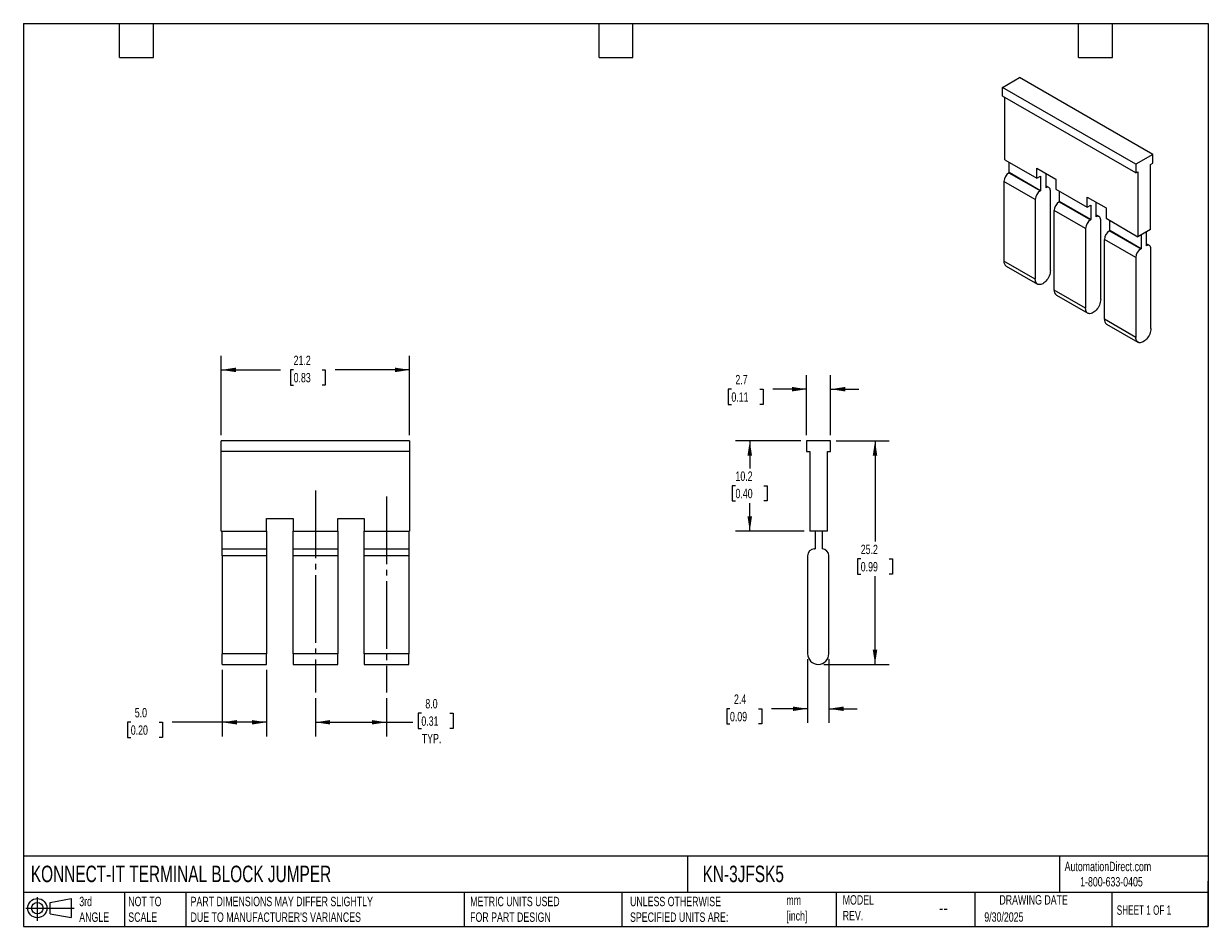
# Model space of a CAD drawing. Header units: millimetres. Extents: x 3 to 137, y 3 to 105.
import ezdxf

# ---------------------------------------------------------------- set-up
doc = ezdxf.new("R2010")
doc.units = ezdxf.units.MM
doc.header["$LTSCALE"] = 0.5
doc.linetypes.add('SLD-Center', pattern=[19.05, 15.24, -1.27, 1.27, -1.27])
doc.linetypes.add('SLD-Solid', pattern=[0])
doc.layers.add('CENTER', color=40, linetype='SLD-Center')
doc.layers.add('SLD-DEFPOINTS', color=7, linetype='Continuous')
doc.layers.add('DIMENSIONS', color=140, linetype='SLD-Solid', lineweight=25)
doc.layers.add('TEXT', color=140, linetype='SLD-Solid', lineweight=25)
doc.styles.add('SLDTEXTSTYLE0', font='TXT', dxfattribs={"width": 0.7})
doc.styles.add('SLDTEXTSTYLE1', font='TXT', dxfattribs={"width": 0.65})
doc.dimstyles.new('SLDDIMSTYLE0', dxfattribs={"dimtxt": 1.079004, "dimasz": 1.651, "dimexe": 0, "dimexo": 0.0625, "dimgap": 0.269751, "dimtad": 0, "dimtih": 1, "dimtoh": 1, "dimdec": 1, "dimrnd": 1e-09, "dimzin": 12, "dimdsep": 46, "dimtxsty": 'SLDTEXTSTYLE0', "dimsah": 1, "dimcen": 0.09, "dimadec": 0, "dimazin": 3, "dimtfac": 1, "dimtdec": 1, "dimtofl": 0, "dimtmove": 0, "dimatfit": 3, "dimfxl": 0, "dimfrac": 2, "dimtolj": 1, "dimtzin": 12, "dimarcsym": 0})
doc.dimstyles.new('SLDDIMSTYLE1', dxfattribs={"dimtxt": 1.079004, "dimasz": 1.651, "dimexe": 0, "dimexo": 0.0625, "dimgap": 0.269751, "dimtad": 0, "dimtih": 1, "dimtoh": 1, "dimdec": 1, "dimrnd": 1e-09, "dimzin": 4, "dimdsep": 46, "dimtxsty": 'SLDTEXTSTYLE0', "dimsah": 1, "dimcen": 0.09, "dimadec": 0, "dimazin": 1, "dimtfac": 1, "dimtdec": 1, "dimtofl": 0, "dimtmove": 0, "dimatfit": 3, "dimfxl": 0, "dimfrac": 2, "dimtolj": 1, "dimtzin": 12, "dimarcsym": 0})
doc.dimstyles.new('SLDDIMSTYLE2', dxfattribs={"dimtxt": 1.079004, "dimasz": 1.651, "dimexe": 0, "dimexo": 0.0625, "dimgap": 0.269751, "dimtad": 0, "dimtih": 1, "dimtoh": 1, "dimdec": 1, "dimrnd": 1e-09, "dimzin": 12, "dimdsep": 46, "dimtxsty": 'SLDTEXTSTYLE0', "dimsah": 1, "dimcen": 0.09, "dimadec": 0, "dimazin": 3, "dimtfac": 1, "dimtdec": 1, "dimtmove": 0, "dimatfit": 0, "dimfxl": 0, "dimfrac": 2, "dimtolj": 1, "dimtzin": 12, "dimarcsym": 0})

# ---------------------------------------------------------------- blocks, each defined once
blk = doc.blocks.new('Block11')
at = {"color": 7, "linetype": 'SLD-Solid', "lineweight": 18}
for p, q in [((0, 1.44), (5.44, 1.44)), ((1.29, 2.66), (1.29, 0)), ((2.74, 2.08), (5.09, 2.52)), ((2.74, 0.8), (2.74, 2.08)), ((5.09, 2.52), (5.09, 0.37)), ((2.74, 0.8), (5.09, 0.37))]:
    blk.add_line(p, q, dxfattribs=at)
for radius in [1.08, 0.643]:
    blk.add_circle((1.29, 1.44), radius, dxfattribs=at)
blk = doc.blocks.new('Block12')
at = {"layer": 'SLD-DEFPOINTS'}
blk.add_blockref('Block11', (0, 0), dxfattribs=at)
blk = doc.blocks.new('_D')
at = {"layer": 'DIMENSIONS'}
for p, q in [((25.42, 58.45), (25.42, 67.39)), ((46.62, 58.45), (46.62, 67.39)), ((25.42, 65.81), (32.1, 65.81)), ((33.56, 65.81), (33.2, 65.81)), ((33.2, 65.81), (33.2, 64.09)), ((36.77, 65.81), (37.13, 65.81)), ((37.13, 65.81), (37.13, 64.09)), ((46.62, 65.81), (38.23, 65.81)), ((33.2, 64.09), (33.56, 64.09)), ((37.13, 64.09), (36.77, 64.09))]:
    blk.add_line(p, q, dxfattribs=at)
for points in [[(25.42, 65.81), (27.07, 65.55), (27.07, 66.06)], [(46.62, 65.81), (44.97, 66.06), (44.97, 65.55)]]:
    blk.add_solid(points, dxfattribs=at)
at = {"layer": 'DIMENSIONS', "char_height": 1.058, "attachment_point": 1, "style": 'SLDTEXTSTYLE0'}
for s, insert in [('21.2', (33.56, 67.41)), ('0.83', (33.56, 65.46))]:
    blk.add_mtext(s, dxfattribs=dict(at, insert=insert))
blk = doc.blocks.new('_D_1')
at = {"layer": 'DIMENSIONS'}
for p, q in [((25.52, 32.03), (25.52, 24.55)), ((30.52, 32.03), (30.52, 24.55)), ((15.23, 26.14), (14.87, 26.14)), ((14.87, 26.14), (14.87, 24.43)), ((18.44, 26.14), (18.8, 26.14)), ((18.8, 26.14), (18.8, 24.43)), ((25.52, 26.14), (19.9, 26.14)), ((30.52, 26.14), (25.52, 26.14)), ((14.87, 24.43), (15.23, 24.43)), ((18.8, 24.43), (18.44, 24.43))]:
    blk.add_line(p, q, dxfattribs=at)
for points in [[(25.52, 26.14), (27.17, 25.89), (27.17, 26.39)], [(30.52, 26.14), (28.87, 26.39), (28.87, 25.89)]]:
    blk.add_solid(points, dxfattribs=at)
at = {"layer": 'DIMENSIONS', "char_height": 1.058, "attachment_point": 1, "style": 'SLDTEXTSTYLE0'}
for s, insert in [('5.0', (15.68, 27.75)), ('0.20', (15.23, 25.79))]:
    blk.add_mtext(s, dxfattribs=dict(at, insert=insert))
blk = doc.blocks.new('_D_2')
at = {"layer": 'DIMENSIONS'}
for p, q in [((36.02, 28.85), (36.02, 24.55)), ((44.02, 28.85), (44.02, 24.55)), ((47.94, 27.15), (47.58, 27.15)), ((47.58, 27.15), (47.58, 25.43)), ((51.15, 27.15), (51.51, 27.15)), ((51.51, 27.15), (51.51, 25.43)), ((36.02, 26.14), (44.02, 26.14)), ((44.02, 26.14), (46.97, 26.14)), ((47.58, 25.43), (47.94, 25.43)), ((51.51, 25.43), (51.15, 25.43))]:
    blk.add_line(p, q, dxfattribs=at)
for points in [[(36.02, 26.14), (37.67, 25.89), (37.67, 26.39)], [(44.02, 26.14), (42.37, 26.39), (42.37, 25.89)]]:
    blk.add_solid(points, dxfattribs=at)
at = {"layer": 'DIMENSIONS', "char_height": 1.058, "attachment_point": 1, "style": 'SLDTEXTSTYLE0'}
for s, insert in [('8.0', (48.39, 28.76)), ('0.31', (47.94, 26.8)), ('TYP.', (47.99, 24.84))]:
    blk.add_mtext(s, dxfattribs=dict(at, insert=insert))
blk = doc.blocks.new('_D_3')
at = {"layer": 'DIMENSIONS'}
for p, q in [((94.64, 57.81), (100.6, 57.81)), ((99.01, 57.81), (99.01, 46.48)), ((97.4, 44.53), (97.04, 44.53)), ((97.04, 44.53), (97.04, 42.81)), ((100.61, 44.53), (100.97, 44.53)), ((100.97, 44.53), (100.97, 42.81)), ((97.04, 42.81), (97.4, 42.81)), ((100.97, 42.81), (100.61, 42.81)), ((99.01, 32.66), (99.01, 42.57)), ((93.24, 32.66), (100.6, 32.66))]:
    blk.add_line(p, q, dxfattribs=at)
for points in [[(99.01, 57.81), (98.75, 56.16), (99.26, 56.16)], [(99.01, 32.66), (99.26, 34.31), (98.75, 34.31)]]:
    blk.add_solid(points, dxfattribs=at)
at = {"layer": 'DIMENSIONS', "char_height": 1.058, "attachment_point": 1, "style": 'SLDTEXTSTYLE0'}
for s, insert in [('25.2', (97.4, 46.13)), ('0.99', (97.4, 44.18))]:
    blk.add_mtext(s, dxfattribs=dict(at, insert=insert))
blk = doc.blocks.new('_D_4')
at = {"layer": 'DIMENSIONS'}
for p, q in [((91.41, 33.23), (91.41, 26.07)), ((93.81, 33.23), (93.81, 26.07)), ((82.68, 27.66), (82.32, 27.66)), ((82.32, 27.66), (82.32, 25.95)), ((85.89, 27.66), (86.25, 27.66)), ((86.25, 27.66), (86.25, 25.95)), ((91.41, 27.66), (87.35, 27.66)), ((93.81, 27.66), (96.98, 27.66)), ((82.32, 25.95), (82.68, 25.95)), ((86.25, 25.95), (85.89, 25.95))]:
    blk.add_line(p, q, dxfattribs=at)
for points in [[(91.41, 27.66), (89.76, 27.91), (89.76, 27.41)], [(93.81, 27.66), (95.46, 27.41), (95.46, 27.91)]]:
    blk.add_solid(points, dxfattribs=at)
at = {"layer": 'DIMENSIONS', "char_height": 1.058, "attachment_point": 1, "style": 'SLDTEXTSTYLE0'}
for s, insert in [('2.4', (83.13, 29.27)), ('0.09', (82.68, 27.31))]:
    blk.add_mtext(s, dxfattribs=dict(at, insert=insert))
blk = doc.blocks.new('_D_5')
at = {"layer": 'DIMENSIONS'}
for p, q in [((91.31, 58.45), (91.31, 65.22)), ((94.01, 58.45), (94.01, 65.22)), ((82.84, 63.63), (82.48, 63.63)), ((82.48, 63.63), (82.48, 61.92)), ((86.04, 63.63), (86.41, 63.63)), ((86.41, 63.63), (86.41, 61.92)), ((91.31, 63.63), (87.51, 63.63)), ((94.01, 63.63), (97.18, 63.63)), ((82.48, 61.92), (82.84, 61.92)), ((86.41, 61.92), (86.04, 61.92))]:
    blk.add_line(p, q, dxfattribs=at)
for points in [[(91.31, 63.63), (89.66, 63.89), (89.66, 63.38)], [(94.01, 63.63), (95.66, 63.38), (95.66, 63.89)]]:
    blk.add_solid(points, dxfattribs=at)
at = {"layer": 'DIMENSIONS', "char_height": 1.058, "attachment_point": 1, "style": 'SLDTEXTSTYLE0'}
for s, insert in [('2.7', (83.29, 65.24)), ('0.11', (82.84, 63.28))]:
    blk.add_mtext(s, dxfattribs=dict(at, insert=insert))
blk = doc.blocks.new('_D_6')
at = {"layer": 'DIMENSIONS'}
for p, q in [((90.67, 57.81), (83.32, 57.81)), ((84.91, 57.81), (84.91, 54.72)), ((83.3, 52.77), (82.94, 52.77)), ((82.94, 52.77), (82.94, 51.05)), ((86.51, 52.77), (86.87, 52.77)), ((86.87, 52.77), (86.87, 51.05)), ((82.94, 51.05), (83.3, 51.05)), ((84.91, 47.66), (84.91, 50.81)), ((86.87, 51.05), (86.51, 51.05)), ((91.02, 47.66), (83.32, 47.66))]:
    blk.add_line(p, q, dxfattribs=at)
for points in [[(84.91, 57.81), (84.65, 56.16), (85.16, 56.16)], [(84.91, 47.66), (85.16, 49.31), (84.65, 49.31)]]:
    blk.add_solid(points, dxfattribs=at)
at = {"layer": 'DIMENSIONS', "char_height": 1.058, "attachment_point": 1, "style": 'SLDTEXTSTYLE0'}
for s, insert in [('10.2', (83.3, 54.37)), ('0.40', (83.3, 52.42))]:
    blk.add_mtext(s, dxfattribs=dict(at, insert=insert))

msp = doc.modelspace()

# ---------------------------------------------------------------- linework, layer by layer
for p, q in [((113.37, 97.6), (115.28, 98.7)), ((130.27, 90.05), (115.28, 98.7)), ((128.36, 88.95), (113.37, 97.6)), ((113.37, 96.62), (113.37, 97.6)), ((128.36, 87.97), (113.37, 96.62)), ((113.62, 89.45), (113.62, 96.48)), ((113.62, 89.45), (117.23, 87.37)), ((130.27, 90.05), (128.36, 88.95)), ((130.27, 89.07), (130.27, 90.05)), ((114.12, 88.03), (114.08, 88)), ((114.12, 88.03), (114.12, 89.17)), ((117.65, 85.98), (114.12, 88.03)), ((117.23, 88.52), (119.35, 87.29)), ((117.23, 87.37), (117.23, 88.52)), ((128.36, 88.95), (128.36, 87.97)), ((128.36, 87.97), (128.61, 88.11)), ((128.61, 88.11), (128.61, 80.8)), ((130.03, 88.92), (130.27, 89.07)), ((130.03, 81.62), (130.03, 88.92)), ((117.05, 84.98), (113.52, 87.02)), ((113.52, 87.02), (113.52, 78.04)), ((114.08, 88), (117.62, 85.96)), ((117.23, 87.37), (117.65, 87.62)), ((117.65, 87.62), (117.65, 85.98)), ((118.22, 87.94), (118.22, 87.94)), ((118.22, 87.94), (118.22, 86.31)), ((119.35, 87.29), (119.35, 86.15)), ((117.62, 85.96), (117.65, 85.98)), ((118.58, 86.33), (118.22, 86.54)), ((118.75, 76.98), (118.75, 85.96)), ((119.35, 86.15), (122.88, 84.11)), ((119.77, 84.76), (119.77, 85.9)), ((117.05, 84.98), (117.05, 76)), ((119.77, 84.76), (119.74, 84.74)), ((119.74, 84.74), (123.27, 82.7)), ((123.31, 82.72), (119.77, 84.76)), ((122.88, 85.25), (125.01, 84.03)), ((122.88, 84.11), (122.88, 85.25)), ((122.88, 84.11), (123.31, 84.35)), ((123.31, 84.35), (123.31, 82.72)), ((123.87, 84.68), (123.87, 84.68)), ((123.87, 84.68), (123.87, 83.04)), ((125.01, 84.03), (125.01, 82.88)), ((122.71, 81.72), (119.17, 83.76)), ((119.17, 74.78), (119.17, 83.76)), ((123.27, 82.7), (123.31, 82.72)), ((124.24, 83.06), (123.87, 83.27)), ((124.41, 73.72), (124.41, 82.7)), ((125.01, 82.88), (128.61, 80.8)), ((122.71, 81.72), (122.71, 72.74)), ((125.43, 81.49), (125.4, 81.47)), ((125.4, 81.47), (128.93, 79.43)), ((125.43, 81.49), (125.43, 82.64)), ((128.97, 79.45), (125.43, 81.49)), ((130.03, 81.62), (128.61, 80.8)), ((128.36, 78.45), (124.83, 80.49)), ((124.83, 71.51), (124.83, 80.49)), ((128.97, 81), (128.97, 79.45)), ((129.53, 81.33), (129.53, 79.78)), ((128.93, 79.43), (128.97, 79.45)), ((129.9, 79.8), (129.53, 80.01)), ((130.06, 70.45), (130.06, 79.43)), ((117.05, 76), (113.52, 78.04)), ((113.76, 77.49), (117.3, 75.45)), ((128.36, 78.45), (128.36, 69.47)), ((122.71, 72.74), (119.17, 74.78)), ((119.42, 74.23), (122.96, 72.19)), ((128.36, 69.47), (124.83, 71.51)), ((125.08, 70.96), (128.61, 68.92)), ((25.42, 56.61), (25.42, 57.81)), ((46.62, 57.81), (25.42, 57.81)), ((46.62, 57.81), (46.62, 56.61)), ((91.31, 57.81), (91.31, 56.61)), ((94.01, 57.81), (91.31, 57.81)), ((94.01, 56.61), (94.01, 57.81)), ((46.62, 56.61), (25.42, 56.61)), ((25.42, 47.66), (25.42, 56.61)), ((46.62, 56.61), (46.62, 47.66)), ((91.31, 56.61), (91.66, 56.61)), ((91.66, 56.61), (91.66, 47.66)), ((93.66, 56.61), (94.01, 56.61)), ((93.66, 47.66), (93.66, 56.61)), ((30.52, 49.06), (33.52, 49.06)), ((30.52, 47.66), (30.52, 49.06)), ((33.52, 49.06), (33.52, 47.66)), ((38.52, 49.06), (41.52, 49.06)), ((38.52, 47.66), (38.52, 49.06)), ((41.52, 49.06), (41.52, 47.66)), ((25.42, 47.66), (30.52, 47.66)), ((25.52, 45.66), (25.52, 47.66)), ((30.52, 47.66), (30.52, 45.66)), ((33.52, 47.66), (38.52, 47.66)), ((33.52, 45.66), (33.52, 47.66)), ((38.52, 47.66), (38.52, 45.66)), ((41.52, 47.66), (46.62, 47.66)), ((41.52, 45.66), (41.52, 47.66)), ((46.52, 47.66), (46.52, 45.66)), ((93.66, 47.66), (91.66, 47.66)), ((92.26, 47.66), (92.26, 45.66)), ((93.06, 47.66), (93.06, 45.66)), ((25.52, 44.86), (25.52, 45.66)), ((25.52, 45.66), (30.52, 45.66)), ((30.52, 45.66), (30.52, 44.86)), ((33.52, 45.66), (38.52, 45.66)), ((33.52, 44.86), (33.52, 45.66)), ((38.52, 45.66), (38.52, 44.86)), ((41.52, 45.66), (46.52, 45.66)), ((41.52, 44.86), (41.52, 45.66)), ((46.52, 45.66), (46.52, 44.86)), ((92.21, 45.66), (92.26, 45.66)), ((25.52, 44.86), (25.52, 33.86)), ((30.52, 44.86), (25.52, 44.86)), ((30.52, 44.86), (30.52, 33.86)), ((38.52, 44.86), (33.52, 44.86)), ((33.52, 33.86), (33.52, 44.86)), ((38.52, 44.86), (38.52, 33.86)), ((46.52, 44.86), (41.52, 44.86)), ((41.52, 33.86), (41.52, 44.86)), ((46.52, 44.86), (46.52, 33.86)), ((91.41, 44.86), (91.41, 33.86)), ((93.81, 33.86), (93.81, 44.86)), ((25.52, 32.66), (25.52, 33.86)), ((30.52, 33.86), (25.52, 33.86)), ((30.52, 32.66), (30.52, 33.86)), ((38.52, 33.86), (33.52, 33.86)), ((33.52, 33.86), (33.52, 32.66)), ((38.52, 32.66), (38.52, 33.86)), ((41.52, 33.86), (41.52, 32.66)), ((46.52, 33.86), (41.52, 33.86)), ((46.52, 32.66), (46.52, 33.86)), ((25.52, 32.66), (30.52, 32.66)), ((33.52, 32.66), (38.52, 32.66)), ((41.52, 32.66), (46.52, 32.66))]:
    msp.add_line(p, q)
at = {"flags": 128}
for points in [[(118.75, 85.96), (118.74, 86.08), (118.71, 86.18), (118.66, 86.26), (118.59, 86.32), (118.51, 86.36), (118.42, 86.37), (118.32, 86.35), (118.22, 86.31)], [(124.41, 82.7), (124.4, 82.81), (124.37, 82.92), (124.32, 83), (124.25, 83.06), (124.17, 83.09), (124.08, 83.1), (123.98, 83.09), (123.87, 83.04)], [(130.06, 79.43), (130.05, 79.55), (130.02, 79.65), (129.97, 79.73), (129.91, 79.79), (129.83, 79.83), (129.74, 79.84), (129.64, 79.82), (129.53, 79.78)], [(118.75, 76.98), (118.74, 76.84), (118.71, 76.69), (118.67, 76.53), (118.61, 76.37), (118.54, 76.22), (118.46, 76.07), (118.36, 75.93), (118.25, 75.8), (118.14, 75.69), (118.02, 75.59), (117.9, 75.51), (117.78, 75.45), (117.66, 75.41), (117.55, 75.4), (117.44, 75.4), (117.34, 75.43), (117.26, 75.48), (117.19, 75.55), (117.13, 75.64), (117.09, 75.75), (117.06, 75.87), (117.05, 76)], [(124.41, 73.72), (124.4, 73.57), (124.37, 73.42), (124.33, 73.26), (124.27, 73.11), (124.2, 72.95), (124.11, 72.81), (124.02, 72.67), (123.91, 72.54), (123.8, 72.42), (123.68, 72.33), (123.56, 72.25), (123.44, 72.19), (123.32, 72.15), (123.2, 72.13), (123.1, 72.14), (123, 72.16), (122.92, 72.21), (122.84, 72.28), (122.78, 72.37), (122.74, 72.48), (122.72, 72.6), (122.71, 72.74)], [(130.06, 70.45), (130.05, 70.31), (130.03, 70.15), (129.99, 70), (129.93, 69.84), (129.85, 69.69), (129.77, 69.54), (129.67, 69.4), (129.57, 69.27), (129.45, 69.16), (129.33, 69.06), (129.21, 68.98), (129.09, 68.92), (128.97, 68.88), (128.86, 68.87), (128.75, 68.87), (128.66, 68.9), (128.57, 68.95), (128.5, 69.02), (128.44, 69.11), (128.4, 69.21), (128.37, 69.34), (128.36, 69.47)]]:
    msp.add_lwpolyline(points, dxfattribs=at)
for centre, radius, start, end in [((114.74, 86.97), 1.22, 122.4763, 177.5237), ((118.27, 84.93), 1.22, 122.4764, 177.5236), ((117.46, 86.31), 0.755, 359.9031, 360), ((120.4, 83.71), 1.22, 122.4763, 177.5237), ((123.93, 81.67), 1.22, 122.4764, 177.5236), ((123.12, 83.04), 0.755, 359.9031, 360), ((126.05, 80.44), 1.22, 122.4763, 177.5237), ((129.59, 78.4), 1.22, 122.4764, 177.5236), ((128.78, 79.78), 0.755, 359.9031, 360), ((114.11, 77.98), 0.598, 174.0725, 234.6153), ((119.77, 74.72), 0.598, 174.0725, 234.6153), ((125.42, 71.45), 0.598, 174.0725, 234.6153), ((92.21, 44.86), 0.8, 90, 180), ((92.26, 45.66), 0.8, 359.888, 0), ((93.01, 44.86), 0.8, 0, 86.4168), ((92.61, 33.86), 1.2, 180, 0)]:
    msp.add_arc(centre, radius, start, end)
at = {"layer": 'CENTER'}
for p, q in [((36.02, 52.24), (36.02, 29.49)), ((44.02, 51.54), (44.02, 29.49))]:
    msp.add_line(p, q, dxfattribs=at)
at = {"layer": 'TEXT'}
for p, q in [((3.17, 104.78), (136.52, 104.78)), ((3.17, 104.78), (3.17, 3.17)), ((13.97, 100.97), (13.97, 104.78)), ((17.78, 100.97), (17.78, 104.78)), ((67.94, 100.97), (67.94, 104.78)), ((71.75, 100.97), (71.75, 104.78)), ((121.92, 100.97), (121.92, 104.78)), ((125.73, 100.97), (125.73, 104.78)), ((136.52, 104.78), (136.52, 3.17)), ((13.97, 100.97), (17.78, 100.97)), ((67.94, 100.97), (71.75, 100.97)), ((121.92, 100.97), (125.73, 100.97)), ((136.52, 11.06), (3.17, 11.06)), ((77.88, 11.06), (77.88, 6.98)), ((119.79, 11.06), (119.79, 6.98)), ((136.52, 3.17), (136.52, 8.26)), ((136.52, 6.98), (3.17, 6.98)), ((14.52, 6.98), (14.52, 3.17)), ((21.42, 6.98), (21.42, 3.17)), ((52.74, 6.98), (52.74, 3.17)), ((70.5, 6.98), (70.5, 3.17)), ((94.65, 6.98), (94.65, 3.17)), ((110.23, 6.98), (110.23, 3.17)), ((125.67, 6.98), (125.67, 3.17)), ((3.17, 3.17), (136.52, 3.17))]:
    msp.add_line(p, q, dxfattribs=at)

# ---------------------------------------------------------------- block references
at = {"layer": 'SLD-DEFPOINTS'}
msp.add_blockref('Block12', (3.42, 3.78), dxfattribs=at)

# ---------------------------------------------------------------- texts
at = {"layer": 'TEXT'}
for s, insert, char_height, attachment_point, style in [('KONNECT-IT TERMINAL BLOCK JUMPER', (3.98, 10), 1.8521, 1, 'SLDTEXTSTYLE0'), ('KN-3JFSK5', (79.6, 10), 1.852, 1, 'SLDTEXTSTYLE0'), ('AutomationDirect.com', (120.35, 10.44), 1.0583, 1, 'SLDTEXTSTYLE0'), ('1-800-633-0405', (122.1, 8.72), 1.0583, 1, 'SLDTEXTSTYLE0'), ('MODEL ^JREV.', (95.37, 6.68), 1.0583, 1, 'SLDTEXTSTYLE0'), ('DRAWING DATE', (116.86, 6.68), 1.0583, 2, 'SLDTEXTSTYLE0'), ('3rd^JANGLE', (9.43, 6.5), 1.058, 1, 'SLDTEXTSTYLE0'), ('NOT TO^JSCALE', (14.95, 6.5), 1.0583, 1, 'SLDTEXTSTYLE0'), ("PART DIMENSIONS MAY DIFFER SLIGHTLY ^JDUE TO MANUFACTURER'S VARIANCES", (21.96, 6.5), 1.0583, 1, 'SLDTEXTSTYLE0'), ('METRIC UNITS USED ^JFOR PART DESIGN', (53.43, 6.5), 1.0583, 1, 'SLDTEXTSTYLE0'), ('UNLESS OTHERWISE ^JSPECIFIED UNITS ARE:', (71.43, 6.5), 1.0583, 1, 'SLDTEXTSTYLE0'), ('mm^J[inch]', (89.03, 6.65), 1.058, 1, 'SLDTEXTSTYLE0'), ('SHEET 1 OF 1', (126.22, 5.53), 1.0583, 1, 'SLDTEXTSTYLE1'), ('--', (106.21, 6.06), 1.587, 1, 'SLDTEXTSTYLE0'), ('9/30/2025', (111.31, 4.75), 1.058, 1, 'SLDTEXTSTYLE0')]:
    msp.add_mtext(s, dxfattribs=dict(at, insert=insert, char_height=char_height, attachment_point=attachment_point, style=style))

# ---------------------------------------------------------------- dimensions: what is measured, and where the dimension line sits
at = {"layer": 'DIMENSIONS'}
for base, p1, p2, dimstyle, picture, middle in [((25.42, 65.81), (46.62, 57.81), (25.42, 57.81), 'SLDDIMSTYLE0', '_D', (35.16, 65.81)), ((91.31, 63.63), (94.01, 57.81), (91.31, 57.81), 'SLDDIMSTYLE2', '_D_5', (84.44, 63.63)), ((91.41, 27.66), (93.81, 33.86), (91.41, 33.86), 'SLDDIMSTYLE2', '_D_4', (84.29, 27.66)), ((30.52, 26.14), (25.52, 32.66), (30.52, 32.66), 'SLDDIMSTYLE1', '_D_1', (16.84, 26.14))]:
    dim = msp.add_linear_dim(base=base, p1=p1, p2=p2, dimstyle=dimstyle, dxfattribs=at)
    dim.commit()
    dim.dimension.update_dxf_attribs({"geometry": picture, "text_midpoint": middle, "dimtype": 160})
for base, p1, p2, picture, middle in [((84.90739036, 47.66097992), (91.30800017, 57.81097992), (91.65800017, 47.66097992), '_D_6', (84.90739036, 52.7679297)), ((99.00800017, 32.66097992), (94.00800017, 57.81097992), (92.60800017, 32.66097992), '_D_3', (99.00800017, 44.52803583))]:
    dim = msp.add_linear_dim(base=base, p1=p1, p2=p2, angle=90, dimstyle='SLDDIMSTYLE0', dxfattribs=at)
    dim.commit()
    dim.dimension.update_dxf_attribs({"geometry": picture, "text_midpoint": middle, "dimtype": 160})
dim = msp.add_linear_dim(base=(36.02, 26.14), p1=(44.02, 29.49), p2=(36.02, 29.49), text='<>\\PTYP.', dimstyle='SLDDIMSTYLE1', dxfattribs=at)
dim.commit()
dim.dimension.update_dxf_attribs({"geometry": '_D_2', "text_midpoint": (49.54, 26.14), "dimtype": 160})

doc.saveas('drawing.dxf')
